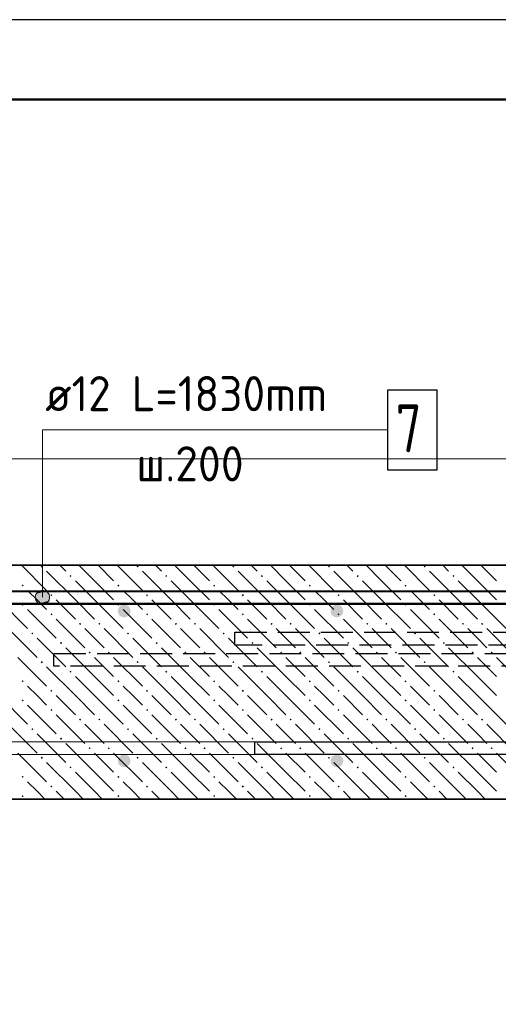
# Model space of a CAD drawing. Header units: millimetres. Extents: x 0 to 42000, y 0 to 29700.
# Tile 13 of 33: x 13472 to 16472, y 23525 to 29700. Entities that reach past the tile are written whole.
import ezdxf

# ---------------------------------------------------------------- set-up
doc = ezdxf.new("R2010")
doc.units = ezdxf.units.MM
doc.linetypes.add('______2', pattern=[270, 200, -70])
for name, color, linetype, lineweight in [('Standard', 7, 'Continuous', 25), ('ЖБ Перекрытие верхний уровень', 7, 'Continuous', 18), ('Обрамление П-обр. равн.неравн.', 7, 'Continuous', 25), ('Стена фоновая арматура Х1', 52, 'Continuous', 25), ('Фоновоя арматура Х1', 7, 'Continuous', 25)]:
    doc.layers.add(name, color=color, linetype=linetype, lineweight=lineweight)
doc.styles.add('ISOCPEUR', font='txt')

msp = doc.modelspace()

# ---------------------------------------------------------------- hatches: boundary and pattern name
at = {"layer": 'Standard', "linetype": 'Continuous', "lineweight": 13, "transparency": 33554687}
for points in [[(13592.1, 26116.1), (13637.1, 26116.1), (13614.6, 26122.4)], [(13569.6, 26077.4), (13659.6, 26077.4), (13653.3, 26099.9)], [(13569.6, 26077.4), (13653.3, 26099.9), (13575.9, 26099.9)], [(13575.9, 26054.9), (13659.6, 26077.4), (13569.6, 26077.4)], [(13575.9, 26099.9), (13653.3, 26099.9), (13637.1, 26116.1)], [(13575.9, 26099.9), (13637.1, 26116.1), (13592.1, 26116.1)], [(13575.9, 26054.9), (13653.3, 26054.9), (13659.6, 26077.4)], [(13592.1, 26038.7), (13653.3, 26054.9), (13575.9, 26054.9)], [(13592.1, 26038.7), (13637.1, 26038.7), (13653.3, 26054.9)], [(13637.1, 26038.7), (13592.1, 26038.7), (13614.6, 26032.4)]]:
    msp.add_hatch(color=7, dxfattribs=at).paths.add_polyline_path(points)
at = {"layer": 'ЖБ Перекрытие верхний уровень', "linetype": 'Continuous', "lineweight": 18, "transparency": 33554687}
for points in [[(13604.2, 26270.8), (13610.7, 26277.3), (13617.2, 26270.8), (13610.7, 26264.3)], [(14204.2, 26270.8), (14210.7, 26277.3), (14217.2, 26270.8), (14210.7, 26264.3)], [(14804.2, 26270.8), (14810.7, 26277.3), (14817.2, 26270.8), (14810.7, 26264.3)], [(15404.2, 26270.8), (15410.7, 26277.3), (15417.2, 26270.8), (15410.7, 26264.3)], [(16004.2, 26270.8), (16010.7, 26277.3), (16017.2, 26270.8), (16010.7, 26264.3)], [(13784.2, 26210.8), (13790.6, 26217.3), (13797.1, 26210.8), (13790.6, 26204.3)], [(14384.2, 26210.8), (14390.6, 26217.3), (14397.1, 26210.8), (14390.6, 26204.3)], [(14984.2, 26210.8), (14990.6, 26217.3), (14997.1, 26210.8), (14990.6, 26204.3)], [(15584.2, 26210.8), (15590.6, 26217.3), (15597.1, 26210.8), (15590.6, 26204.3)], [(16184.2, 26210.8), (16190.6, 26217.3), (16197.1, 26210.8), (16190.6, 26204.3)], [(13484.2, 26150.8), (13490.6, 26157.3), (13497.1, 26150.8), (13490.6, 26144.3)], [(14084.2, 26150.8), (14090.6, 26157.3), (14097.1, 26150.8), (14090.6, 26144.3)], [(14684.2, 26150.8), (14690.6, 26157.3), (14697.1, 26150.8), (14690.6, 26144.3)], [(15284.2, 26150.8), (15290.6, 26157.3), (15297.1, 26150.8), (15290.6, 26144.3)], [(15884.2, 26150.8), (15890.6, 26157.3), (15897.1, 26150.8), (15890.6, 26144.3)], [(13664.2, 26090.8), (13670.7, 26097.3), (13677.1, 26090.8), (13670.7, 26084.3)], [(14264.2, 26090.8), (14270.7, 26097.3), (14277.1, 26090.8), (14270.7, 26084.3)], [(14864.2, 26090.8), (14870.7, 26097.3), (14877.1, 26090.8), (14870.7, 26084.3)], [(15464.2, 26090.8), (15470.7, 26097.3), (15477.1, 26090.8), (15470.7, 26084.3)], [(16064.2, 26090.8), (16070.7, 26097.3), (16077.1, 26090.8), (16070.7, 26084.3)], [(13484.2, 26030.8), (13490.6, 26037.3), (13497.1, 26030.8), (13490.6, 26024.3)], [(14084.2, 26030.8), (14090.6, 26037.3), (14097.1, 26030.8), (14090.6, 26024.3)], [(14684.2, 26030.8), (14690.6, 26037.3), (14697.1, 26030.8), (14690.6, 26024.3)], [(15284.2, 26030.8), (15290.6, 26037.3), (15297.1, 26030.8), (15290.6, 26024.3)], [(15884.2, 26030.8), (15890.6, 26037.3), (15897.1, 26030.8), (15890.6, 26024.3)], [(13664.2, 25970.8), (13670.7, 25977.3), (13677.1, 25970.8), (13670.7, 25964.3)], [(14264.2, 25970.8), (14270.7, 25977.3), (14277.1, 25970.8), (14270.7, 25964.3)], [(14864.2, 25970.8), (14870.7, 25977.3), (14877.1, 25970.8), (14870.7, 25964.3)], [(15464.2, 25970.8), (15470.7, 25977.3), (15477.1, 25970.8), (15470.7, 25964.3)], [(16064.2, 25970.8), (16070.7, 25977.3), (16077.1, 25970.8), (16070.7, 25964.3)], [(13844.2, 25910.8), (13850.7, 25917.3), (13857.2, 25910.8), (13850.7, 25904.3)], [(13964.2, 25910.8), (13970.7, 25917.3), (13977.1, 25910.8), (13970.7, 25904.3)], [(14444.2, 25910.8), (14450.7, 25917.3), (14457.2, 25910.8), (14450.7, 25904.3)], [(14564.2, 25910.8), (14570.7, 25917.3), (14577.1, 25910.8), (14570.7, 25904.3)], [(15044.2, 25910.8), (15050.7, 25917.3), (15057.2, 25910.8), (15050.7, 25904.3)], [(15164.2, 25910.8), (15170.7, 25917.3), (15177.1, 25910.8), (15170.7, 25904.3)], [(15644.2, 25910.8), (15650.7, 25917.3), (15657.2, 25910.8), (15650.7, 25904.3)], [(15764.2, 25910.8), (15770.7, 25917.3), (15777.1, 25910.8), (15770.7, 25904.3)], [(16244.2, 25910.8), (16250.7, 25917.3), (16257.2, 25910.8), (16250.7, 25904.3)], [(16364.2, 25910.8), (16370.7, 25917.3), (16377.1, 25910.8), (16370.7, 25904.3)], [(13544.2, 25850.8), (13550.7, 25857.3), (13557.2, 25850.8), (13550.7, 25844.3)], [(14144.2, 25850.8), (14150.7, 25857.3), (14157.2, 25850.8), (14150.7, 25844.3)], [(14744.2, 25850.8), (14750.7, 25857.3), (14757.2, 25850.8), (14750.7, 25844.3)], [(15344.2, 25850.8), (15350.7, 25857.3), (15357.2, 25850.8), (15350.7, 25844.3)], [(15944.2, 25850.8), (15950.7, 25857.3), (15957.2, 25850.8), (15950.7, 25844.3)], [(13724.2, 25790.8), (13730.7, 25797.3), (13737.2, 25790.8), (13730.7, 25784.3)], [(14324.2, 25790.8), (14330.7, 25797.3), (14337.2, 25790.8), (14330.7, 25784.3)], [(14924.2, 25790.8), (14930.7, 25797.3), (14937.2, 25790.8), (14930.7, 25784.3)], [(15524.2, 25790.8), (15530.7, 25797.3), (15537.2, 25790.8), (15530.7, 25784.3)], [(16124.2, 25790.8), (16130.7, 25797.3), (16137.2, 25790.8), (16130.7, 25784.3)], [(13904.2, 25730.8), (13910.7, 25737.3), (13917.2, 25730.8), (13910.7, 25724.3)], [(14024.2, 25730.8), (14030.7, 25737.3), (14037.2, 25730.8), (14030.7, 25724.3)], [(14504.2, 25730.8), (14510.7, 25737.3), (14517.2, 25730.8), (14510.7, 25724.3)], [(14624.2, 25730.8), (14630.7, 25737.3), (14637.2, 25730.8), (14630.7, 25724.3)], [(15104.2, 25730.8), (15110.7, 25737.3), (15117.2, 25730.8), (15110.7, 25724.3)], [(15224.2, 25730.8), (15230.7, 25737.3), (15237.2, 25730.8), (15230.7, 25724.3)], [(15704.2, 25730.8), (15710.7, 25737.3), (15717.2, 25730.8), (15710.7, 25724.3)], [(15824.2, 25730.8), (15830.7, 25737.3), (15837.2, 25730.8), (15830.7, 25724.3)], [(16304.2, 25730.8), (16310.7, 25737.3), (16317.2, 25730.8), (16310.7, 25724.3)], [(16424.2, 25730.8), (16430.7, 25737.3), (16437.2, 25730.8), (16430.7, 25724.3)], [(13604.2, 25670.8), (13610.7, 25677.3), (13617.2, 25670.8), (13610.7, 25664.3)], [(14204.2, 25670.8), (14210.7, 25677.3), (14217.2, 25670.8), (14210.7, 25664.3)], [(14804.2, 25670.8), (14810.7, 25677.3), (14817.2, 25670.8), (14810.7, 25664.3)], [(15404.2, 25670.8), (15410.7, 25677.3), (15417.2, 25670.8), (15410.7, 25664.3)], [(16004.2, 25670.8), (16010.7, 25677.3), (16017.2, 25670.8), (16010.7, 25664.3)], [(13784.2, 25610.8), (13790.6, 25617.3), (13797.1, 25610.8), (13790.6, 25604.3)], [(14384.2, 25610.8), (14390.6, 25617.3), (14397.1, 25610.8), (14390.6, 25604.3)], [(14984.2, 25610.8), (14990.6, 25617.3), (14997.1, 25610.8), (14990.6, 25604.3)], [(15584.2, 25610.8), (15590.6, 25617.3), (15597.1, 25610.8), (15590.6, 25604.3)], [(16184.2, 25610.8), (16190.6, 25617.3), (16197.1, 25610.8), (16190.6, 25604.3)], [(13484.2, 25550.8), (13490.6, 25557.3), (13497.1, 25550.8), (13490.6, 25544.3)], [(14084.2, 25550.8), (14090.6, 25557.3), (14097.1, 25550.8), (14090.6, 25544.3)], [(14684.2, 25550.8), (14690.6, 25557.3), (14697.1, 25550.8), (14690.6, 25544.3)], [(15284.2, 25550.8), (15290.6, 25557.3), (15297.1, 25550.8), (15290.6, 25544.3)], [(15884.2, 25550.8), (15890.6, 25557.3), (15897.1, 25550.8), (15890.6, 25544.3)], [(13664.2, 25490.8), (13670.7, 25497.3), (13677.1, 25490.8), (13670.7, 25484.3)], [(14264.2, 25490.8), (14270.7, 25497.3), (14277.1, 25490.8), (14270.7, 25484.3)], [(14864.2, 25490.8), (14870.7, 25497.3), (14877.1, 25490.8), (14870.7, 25484.3)], [(15464.2, 25490.8), (15470.7, 25497.3), (15477.1, 25490.8), (15470.7, 25484.3)], [(16064.2, 25490.8), (16070.7, 25497.3), (16077.1, 25490.8), (16070.7, 25484.3)], [(13484.2, 25430.8), (13490.6, 25437.3), (13497.1, 25430.8), (13490.6, 25424.3)], [(14084.2, 25430.8), (14090.6, 25437.3), (14097.1, 25430.8), (14090.6, 25424.3)], [(14684.2, 25430.8), (14690.6, 25437.3), (14697.1, 25430.8), (14690.6, 25424.3)], [(15284.2, 25430.8), (15290.6, 25437.3), (15297.1, 25430.8), (15290.6, 25424.3)], [(15884.2, 25430.8), (15890.6, 25437.3), (15897.1, 25430.8), (15890.6, 25424.3)], [(13664.2, 25370.8), (13670.7, 25377.3), (13677.1, 25370.8), (13670.7, 25364.3)], [(14264.2, 25370.8), (14270.7, 25377.3), (14277.1, 25370.8), (14270.7, 25364.3)], [(14864.2, 25370.8), (14870.7, 25377.3), (14877.1, 25370.8), (14870.7, 25364.3)], [(15464.2, 25370.8), (15470.7, 25377.3), (15477.1, 25370.8), (15470.7, 25364.3)], [(16064.2, 25370.8), (16070.7, 25377.3), (16077.1, 25370.8), (16070.7, 25364.3)], [(13544.2, 25250.8), (13550.7, 25257.3), (13557.2, 25250.8), (13550.7, 25244.3)], [(13844.2, 25310.8), (13850.7, 25317.3), (13857.2, 25310.8), (13850.7, 25304.3)], [(13964.2, 25310.8), (13970.7, 25317.3), (13977.1, 25310.8), (13970.7, 25304.3)], [(14144.2, 25250.8), (14150.7, 25257.3), (14157.2, 25250.8), (14150.7, 25244.3)], [(14444.2, 25310.8), (14450.7, 25317.3), (14457.2, 25310.8), (14450.7, 25304.3)], [(14564.2, 25310.8), (14570.7, 25317.3), (14577.1, 25310.8), (14570.7, 25304.3)], [(14744.2, 25250.8), (14750.7, 25257.3), (14757.2, 25250.8), (14750.7, 25244.3)], [(15044.2, 25310.8), (15050.7, 25317.3), (15057.2, 25310.8), (15050.7, 25304.3)], [(15164.2, 25310.8), (15170.7, 25317.3), (15177.1, 25310.8), (15170.7, 25304.3)], [(15344.2, 25250.8), (15350.7, 25257.3), (15357.2, 25250.8), (15350.7, 25244.3)], [(15644.2, 25310.8), (15650.7, 25317.3), (15657.2, 25310.8), (15650.7, 25304.3)], [(15764.2, 25310.8), (15770.7, 25317.3), (15777.1, 25310.8), (15770.7, 25304.3)], [(15944.2, 25250.8), (15950.7, 25257.3), (15957.2, 25250.8), (15950.7, 25244.3)], [(16244.2, 25310.8), (16250.7, 25317.3), (16257.2, 25310.8), (16250.7, 25304.3)], [(16364.2, 25310.8), (16370.7, 25317.3), (16377.1, 25310.8), (16370.7, 25304.3)], [(13724.2, 25190.8), (13730.7, 25197.3), (13737.2, 25190.8), (13730.7, 25184.3)], [(14324.2, 25190.8), (14330.7, 25197.3), (14337.2, 25190.8), (14330.7, 25184.3)], [(14924.2, 25190.8), (14930.7, 25197.3), (14937.2, 25190.8), (14930.7, 25184.3)], [(15524.2, 25190.8), (15530.7, 25197.3), (15537.2, 25190.8), (15530.7, 25184.3)], [(16124.2, 25190.8), (16130.7, 25197.3), (16137.2, 25190.8), (16130.7, 25184.3)], [(13904.2, 25130.8), (13910.7, 25137.3), (13917.2, 25130.8), (13910.7, 25124.3)], [(14024.2, 25130.8), (14030.7, 25137.3), (14037.2, 25130.8), (14030.7, 25124.3)], [(14504.2, 25130.8), (14510.7, 25137.3), (14517.2, 25130.8), (14510.7, 25124.3)], [(14624.2, 25130.8), (14630.7, 25137.3), (14637.2, 25130.8), (14630.7, 25124.3)], [(15104.2, 25130.8), (15110.7, 25137.3), (15117.2, 25130.8), (15110.7, 25124.3)], [(15224.2, 25130.8), (15230.7, 25137.3), (15237.2, 25130.8), (15230.7, 25124.3)], [(15704.2, 25130.8), (15710.7, 25137.3), (15717.2, 25130.8), (15710.7, 25124.3)], [(15824.2, 25130.8), (15830.7, 25137.3), (15837.2, 25130.8), (15830.7, 25124.3)], [(16304.2, 25130.8), (16310.7, 25137.3), (16317.2, 25130.8), (16310.7, 25124.3)], [(16424.2, 25130.8), (16430.7, 25137.3), (16437.2, 25130.8), (16430.7, 25124.3)], [(13604.2, 25070.8), (13610.7, 25077.3), (13617.2, 25070.8), (13610.7, 25064.3)], [(14204.2, 25070.8), (14210.7, 25077.3), (14217.2, 25070.8), (14210.7, 25064.3)], [(14804.2, 25070.8), (14810.7, 25077.3), (14817.2, 25070.8), (14810.7, 25064.3)], [(15404.2, 25070.8), (15410.7, 25077.3), (15417.2, 25070.8), (15410.7, 25064.3)], [(16004.2, 25070.8), (16010.7, 25077.3), (16017.2, 25070.8), (16010.7, 25064.3)], [(13784.2, 25010.8), (13790.6, 25017.3), (13797.1, 25010.8), (13790.6, 25004.3)], [(14384.2, 25010.8), (14390.6, 25017.3), (14397.1, 25010.8), (14390.6, 25004.3)], [(14984.2, 25010.8), (14990.6, 25017.3), (14997.1, 25010.8), (14990.6, 25004.3)], [(15584.2, 25010.8), (15590.6, 25017.3), (15597.1, 25010.8), (15590.6, 25004.3)], [(16184.2, 25010.8), (16190.6, 25017.3), (16197.1, 25010.8), (16190.6, 25004.3)], [(13484.2, 24950.8), (13490.6, 24957.3), (13497.1, 24950.8), (13490.6, 24944.3)], [(14084.2, 24950.8), (14090.6, 24957.3), (14097.1, 24950.8), (14090.6, 24944.3)], [(14684.2, 24950.8), (14690.6, 24957.3), (14697.1, 24950.8), (14690.6, 24944.3)], [(15284.2, 24950.8), (15290.6, 24957.3), (15297.1, 24950.8), (15290.6, 24944.3)], [(15884.2, 24950.8), (15890.6, 24957.3), (15897.1, 24950.8), (15890.6, 24944.3)], [(13664.2, 24890.8), (13670.7, 24897.3), (13677.1, 24890.8), (13670.7, 24884.3)], [(14264.2, 24890.8), (14270.7, 24897.3), (14277.1, 24890.8), (14270.7, 24884.3)], [(14864.2, 24890.8), (14870.7, 24897.3), (14877.1, 24890.8), (14870.7, 24884.3)], [(15464.2, 24890.8), (15470.7, 24897.3), (15477.1, 24890.8), (15470.7, 24884.3)], [(16064.2, 24890.8), (16070.7, 24897.3), (16077.1, 24890.8), (16070.7, 24884.3)], [(13484.2, 24830.8), (13490.6, 24837.3), (13497.1, 24830.8), (13490.6, 24824.3)], [(14084.2, 24830.8), (14090.6, 24837.3), (14097.1, 24830.8), (14090.6, 24824.3)], [(14684.2, 24830.8), (14690.6, 24837.3), (14697.1, 24830.8), (14690.6, 24824.3)], [(15284.2, 24830.8), (15290.6, 24837.3), (15297.1, 24830.8), (15290.6, 24824.3)], [(15884.2, 24830.8), (15890.6, 24837.3), (15897.1, 24830.8), (15890.6, 24824.3)]]:
    msp.add_hatch(color=7, dxfattribs=at).paths.add_polyline_path(points, flags=16)
at = {"layer": 'Фоновоя арматура Х1', "linetype": 'Continuous', "lineweight": 18, "transparency": 33554687}
for points in [[(14166.8, 25991.5), (14163.8, 26006.8), (14155.1, 26019.8), (14142.2, 26028.5), (14126.8, 26031.5), (14111.5, 26028.5), (14098.6, 26019.8), (14089.9, 26006.8), (14086.8, 25991.5), (14089.9, 25976.2), (14098.6, 25963.3), (14111.5, 25954.6), (14126.8, 25951.5), (14142.2, 25954.6), (14155.1, 25963.3), (14163.8, 25976.2)], [(15500.2, 25991.5), (15497.1, 26006.8), (15488.5, 26019.8), (15475.5, 26028.5), (15460.2, 26031.5), (15444.9, 26028.5), (15431.9, 26019.8), (15423.2, 26006.8), (15420.2, 25991.5), (15423.2, 25976.2), (15431.9, 25963.3), (15444.9, 25954.6), (15460.2, 25951.5), (15475.5, 25954.6), (15488.5, 25963.3), (15497.1, 25976.2)], [(14166.8, 25051.5), (14163.8, 25066.9), (14155.1, 25079.8), (14142.2, 25088.5), (14126.8, 25091.5), (14111.5, 25088.5), (14098.6, 25079.8), (14089.9, 25066.9), (14086.8, 25051.5), (14089.9, 25036.2), (14098.6, 25023.3), (14111.5, 25014.6), (14126.8, 25011.5), (14142.2, 25014.6), (14155.1, 25023.3), (14163.8, 25036.2)], [(15500.2, 25051.5), (15497.1, 25066.9), (15488.5, 25079.8), (15475.5, 25088.5), (15460.2, 25091.5), (15444.9, 25088.5), (15431.9, 25079.8), (15423.2, 25066.9), (15420.2, 25051.5), (15423.2, 25036.2), (15431.9, 25023.3), (15444.9, 25014.6), (15460.2, 25011.5), (15475.5, 25014.6), (15488.5, 25023.3), (15497.1, 25036.2)]]:
    msp.add_hatch(color=7, dxfattribs=at).paths.add_polyline_path(points)

# ---------------------------------------------------------------- linework, layer by layer
at = {"layer": 'Standard', "color": 7, "linetype": 'Continuous', "lineweight": 13, "transparency": 33554687}
for p, q in [((13614.6, 26122.4), (13614.6, 26122.4)), ((13569.6, 26077.4), (13569.6, 26077.4)), ((13659.6, 26077.4), (13659.6, 26077.4)), ((13614.6, 26032.4), (13614.6, 26032.4))]:
    msp.add_line(p, q, dxfattribs=at)
at = {"layer": 'Standard', "color": 7, "linetype": 'Continuous', "lineweight": 25, "transparency": 33554687}
msp.add_lwpolyline([(0, 0), (42000, 0), (42000, 29700), (0, 29700), (0, 0)], close=True, dxfattribs=at)
at = {"layer": 'Standard', "color": 7, "linetype": 'Continuous', "lineweight": 50, "transparency": 33554687}
msp.add_lwpolyline([(2000, 29200), (41500, 29200), (41500, 500), (2000, 500), (2000, 29200)], close=True, dxfattribs=at)
at = {"layer": 'Standard', "color": 7, "linetype": 'Continuous', "lineweight": 13, "transparency": 33554687}
for points in [[(41500, 29200), (2000, 29200), (2000, 5000), (41500, 5000), (41500, 29200)], [(13614.6, 26077.4), (13614.6, 27127.4), (15777.9, 27127.4)]]:
    msp.add_lwpolyline(points, dxfattribs=at)
at = {"layer": 'Standard', "color": 254, "linetype": 'Continuous', "lineweight": 13, "true_color": 0xc4c4ff, "transparency": 33554687}
msp.add_lwpolyline([(4877.9, 22944.9), (20411.3, 22944.9), (20411.3, 26944.9), (4877.9, 26944.9), (4877.9, 22944.9)], dxfattribs=at)
at = {"layer": 'Standard', "color": 7, "linetype": 'Continuous', "lineweight": 13, "transparency": 33554687}
msp.add_circle((13614.6, 26077.4), 45, dxfattribs=at)
at = {"layer": 'ЖБ Перекрытие верхний уровень', "color": 7, "linetype": 'Continuous', "lineweight": 35, "transparency": 33554687}
for p, q in [((18526.8, 26278.2), (5544.6, 26278.2)), ((5544.6, 24811.5), (16860.2, 24811.5))]:
    msp.add_line(p, q, dxfattribs=at)
at = {"layer": 'ЖБ Перекрытие верхний уровень', "color": 9, "linetype": 'Continuous', "lineweight": 18, "true_color": 0xc7c7c7, "transparency": 33554687}
for p, q in [((13483.3, 26278.2), (13640.7, 26120.8)), ((13723.3, 26278.2), (13760.7, 26240.8)), ((13940.7, 26180.8), (13843.3, 26278.2)), ((13963.3, 26278.2), (14060.7, 26180.8)), ((14083.3, 26278.2), (14240.7, 26120.8)), ((14323.3, 26278.2), (14360.7, 26240.8)), ((14540.7, 26180.8), (14443.3, 26278.2)), ((14563.3, 26278.2), (14660.7, 26180.8)), ((14683.3, 26278.2), (14840.7, 26120.8)), ((14923.3, 26278.2), (14960.7, 26240.8)), ((15140.7, 26180.8), (15043.3, 26278.2)), ((15163.3, 26278.2), (15260.7, 26180.8)), ((15283.3, 26278.2), (15440.7, 26120.8)), ((15523.3, 26278.2), (15560.7, 26240.8)), ((15740.7, 26180.8), (15643.3, 26278.2)), ((15763.3, 26278.2), (15860.7, 26180.8)), ((15883.3, 26278.2), (16040.7, 26120.8)), ((16123.3, 26278.2), (16160.7, 26240.8)), ((16340.7, 26180.8), (16243.3, 26278.2)), ((16363.3, 26278.2), (16460.7, 26180.8)), ((13820.7, 26060.8), (13640.7, 26240.8)), ((14420.7, 26060.8), (14240.7, 26240.8)), ((15020.7, 26060.8), (14840.7, 26240.8)), ((15620.7, 26060.8), (15440.7, 26240.8)), ((16220.7, 26060.8), (16040.7, 26240.8)), ((13580.7, 26060.8), (13520.7, 26120.8)), ((13820.7, 26180.8), (13940.7, 26060.8)), ((13940.7, 26180.8), (14060.7, 26060.8)), ((14180.7, 26060.8), (14120.7, 26120.8)), ((14420.7, 26180.8), (14540.7, 26060.8)), ((14540.7, 26180.8), (14660.7, 26060.8)), ((14780.6, 26060.8), (14720.7, 26120.8)), ((15020.7, 26180.8), (15140.7, 26060.8)), ((15140.7, 26180.8), (15260.7, 26060.8)), ((15380.6, 26060.8), (15320.7, 26120.8)), ((15620.7, 26180.8), (15740.7, 26060.8)), ((15740.7, 26180.8), (15860.7, 26060.8)), ((15980.6, 26060.8), (15920.7, 26120.8)), ((16220.7, 26180.8), (16340.7, 26060.8)), ((16340.7, 26180.8), (16460.7, 26060.8)), ((13340.7, 26060.8), (13520.7, 25880.8)), ((13640.7, 26000.8), (13580.7, 26060.8)), ((13700.6, 26060.8), (13820.7, 25940.8)), ((13820.7, 26060.8), (13940.7, 25940.8)), ((13940.7, 26060.8), (14120.7, 25880.8)), ((14240.7, 26000.8), (14180.7, 26060.8)), ((14300.6, 26060.8), (14420.7, 25940.8)), ((14420.7, 26060.8), (14540.7, 25940.8)), ((14540.7, 26060.8), (14720.7, 25880.8)), ((14840.7, 26000.8), (14780.6, 26060.8)), ((14900.6, 26060.8), (15020.7, 25940.8)), ((15020.7, 26060.8), (15140.7, 25940.8)), ((15140.7, 26060.8), (15320.7, 25880.8)), ((15440.7, 26000.8), (15380.6, 26060.8)), ((15500.6, 26060.8), (15620.7, 25940.8)), ((15620.7, 26060.8), (15740.7, 25940.8)), ((15740.7, 26060.8), (15920.7, 25880.8)), ((16040.7, 26000.8), (15980.6, 26060.8)), ((16100.6, 26060.8), (16220.7, 25940.8)), ((16220.7, 26060.8), (16340.7, 25940.8)), ((16340.7, 26060.8), (16520.7, 25880.8)), ((13520.7, 26000.8), (13700.6, 25820.8)), ((14120.7, 26000.8), (14300.6, 25820.8)), ((14720.7, 26000.8), (14900.6, 25820.8)), ((15320.7, 26000.8), (15500.6, 25820.8)), ((15920.7, 26000.8), (16100.6, 25820.8)), ((13700.6, 25940.8), (13880.7, 25760.8)), ((14300.6, 25940.8), (14480.6, 25760.8)), ((14900.6, 25940.8), (15080.6, 25760.8)), ((15500.6, 25940.8), (15680.6, 25760.8)), ((16100.6, 25940.8), (16280.6, 25760.8)), ((13400.6, 25880.8), (13580.7, 25700.8)), ((13940.7, 25820.8), (13880.7, 25880.8)), ((14000.6, 25880.8), (14180.7, 25700.8)), ((14540.7, 25820.8), (14480.6, 25880.8)), ((14600.6, 25880.8), (14780.6, 25700.8)), ((15140.7, 25820.8), (15080.6, 25880.8)), ((15200.6, 25880.8), (15380.6, 25700.8)), ((15740.7, 25820.8), (15680.6, 25880.8)), ((15800.6, 25880.8), (15980.6, 25700.8)), ((16340.7, 25820.8), (16280.6, 25880.8)), ((16400.6, 25880.8), (16580.6, 25700.8)), ((13580.7, 25820.8), (13760.7, 25640.8)), ((14000.6, 25760.8), (13940.7, 25820.8)), ((14180.7, 25820.8), (14360.7, 25640.8)), ((14600.6, 25760.8), (14540.7, 25820.8)), ((14780.6, 25820.8), (14960.7, 25640.8)), ((15200.6, 25760.8), (15140.7, 25820.8)), ((15380.6, 25820.8), (15560.7, 25640.8)), ((15800.6, 25760.8), (15740.7, 25820.8)), ((15980.6, 25820.8), (16160.7, 25640.8)), ((16400.6, 25760.8), (16340.7, 25820.8)), ((13940.7, 25580.8), (13760.7, 25760.8)), ((14540.7, 25580.8), (14360.7, 25760.8)), ((15140.7, 25580.8), (14960.7, 25760.8)), ((15740.7, 25580.8), (15560.7, 25760.8)), ((16340.7, 25580.8), (16160.7, 25760.8)), ((13460.7, 25700.8), (13640.7, 25520.8)), ((13940.7, 25700.8), (14060.7, 25580.8)), ((14060.7, 25700.8), (14240.7, 25520.8)), ((14540.7, 25700.8), (14660.7, 25580.8)), ((14660.7, 25700.8), (14840.7, 25520.8)), ((15140.7, 25700.8), (15260.7, 25580.8)), ((15260.7, 25700.8), (15440.7, 25520.8)), ((15740.7, 25700.8), (15860.7, 25580.8)), ((15860.7, 25700.8), (16040.7, 25520.8)), ((16340.7, 25700.8), (16460.7, 25580.8)), ((16460.7, 25700.8), (16640.7, 25520.8)), ((13820.7, 25460.8), (13640.7, 25640.8)), ((14420.7, 25460.8), (14240.7, 25640.8)), ((15020.7, 25460.8), (14840.7, 25640.8)), ((15620.7, 25460.8), (15440.7, 25640.8)), ((16220.7, 25460.8), (16040.7, 25640.8)), ((13820.7, 25580.8), (13940.7, 25460.8)), ((13940.7, 25580.8), (14060.7, 25460.8)), ((14420.7, 25580.8), (14540.7, 25460.8)), ((14540.7, 25580.8), (14660.7, 25460.8)), ((15020.7, 25580.8), (15140.7, 25460.8)), ((15140.7, 25580.8), (15260.7, 25460.8)), ((15620.7, 25580.8), (15740.7, 25460.8)), ((15740.7, 25580.8), (15860.7, 25460.8)), ((16220.7, 25580.8), (16340.7, 25460.8)), ((16340.7, 25580.8), (16460.7, 25460.8)), ((13580.7, 25460.8), (13520.7, 25520.8)), ((14180.7, 25460.8), (14120.7, 25520.8)), ((14780.6, 25460.8), (14720.7, 25520.8)), ((15380.6, 25460.8), (15320.7, 25520.8)), ((15980.6, 25460.8), (15920.7, 25520.8)), ((13340.7, 25460.8), (13520.7, 25280.8)), ((13640.7, 25400.8), (13580.7, 25460.8)), ((13700.6, 25460.8), (13820.7, 25340.8)), ((13820.7, 25460.8), (13940.7, 25340.8)), ((13940.7, 25460.8), (14120.7, 25280.8)), ((14240.7, 25400.8), (14180.7, 25460.8)), ((14300.6, 25460.8), (14420.7, 25340.8)), ((14420.7, 25460.8), (14540.7, 25340.8)), ((14540.7, 25460.8), (14720.7, 25280.8)), ((14840.7, 25400.8), (14780.6, 25460.8)), ((14900.6, 25460.8), (15020.7, 25340.8)), ((15020.7, 25460.8), (15140.7, 25340.8)), ((15140.7, 25460.8), (15320.7, 25280.8)), ((15440.7, 25400.8), (15380.6, 25460.8)), ((15500.6, 25460.8), (15620.7, 25340.8)), ((15620.7, 25460.8), (15740.7, 25340.8)), ((15740.7, 25460.8), (15920.7, 25280.8)), ((16040.7, 25400.8), (15980.6, 25460.8)), ((16100.6, 25460.8), (16220.7, 25340.8)), ((16220.7, 25460.8), (16340.7, 25340.8)), ((16340.7, 25460.8), (16520.7, 25280.8)), ((13520.7, 25400.8), (13700.6, 25220.8)), ((14120.7, 25400.8), (14300.6, 25220.8)), ((14720.7, 25400.8), (14900.6, 25220.8)), ((15320.7, 25400.8), (15500.6, 25220.8)), ((15920.7, 25400.8), (16100.6, 25220.8)), ((13700.6, 25340.8), (13880.7, 25160.8)), ((14300.6, 25340.8), (14480.6, 25160.8)), ((14900.6, 25340.8), (15080.6, 25160.8)), ((15500.6, 25340.8), (15680.6, 25160.8)), ((16100.6, 25340.8), (16280.6, 25160.8)), ((13400.6, 25280.8), (13580.7, 25100.8)), ((13940.7, 25220.8), (13880.7, 25280.8)), ((14000.6, 25280.8), (14180.7, 25100.8)), ((14540.7, 25220.8), (14480.6, 25280.8)), ((14600.6, 25280.8), (14780.6, 25100.8)), ((15140.7, 25220.8), (15080.6, 25280.8)), ((15200.6, 25280.8), (15380.6, 25100.8)), ((15740.7, 25220.8), (15680.6, 25280.8)), ((15800.6, 25280.8), (15980.6, 25100.8)), ((16340.7, 25220.8), (16280.6, 25280.8)), ((16400.6, 25280.8), (16580.6, 25100.8)), ((13580.7, 25220.8), (13760.7, 25040.8)), ((14000.6, 25160.8), (13940.7, 25220.8)), ((14180.7, 25220.8), (14360.7, 25040.8)), ((14600.6, 25160.8), (14540.7, 25220.8)), ((14780.6, 25220.8), (14960.7, 25040.8)), ((15200.6, 25160.8), (15140.7, 25220.8)), ((15380.6, 25220.8), (15560.7, 25040.8)), ((15800.6, 25160.8), (15740.7, 25220.8)), ((15980.6, 25220.8), (16160.7, 25040.8)), ((16400.6, 25160.8), (16340.7, 25220.8)), ((13940.7, 24980.8), (13760.7, 25160.8)), ((14540.7, 24980.8), (14360.7, 25160.8)), ((15140.7, 24980.8), (14960.7, 25160.8)), ((15740.7, 24980.8), (15560.7, 25160.8)), ((16340.7, 24980.8), (16160.7, 25160.8)), ((13460.7, 25100.8), (13640.7, 24920.8)), ((13940.7, 25100.8), (14060.7, 24980.8)), ((14060.7, 25100.8), (14240.7, 24920.8)), ((14540.7, 25100.8), (14660.7, 24980.8)), ((14660.7, 25100.8), (14840.7, 24920.8)), ((15140.7, 25100.8), (15260.7, 24980.8)), ((15260.7, 25100.8), (15440.7, 24920.8)), ((15740.7, 25100.8), (15860.7, 24980.8)), ((15860.7, 25100.8), (16040.7, 24920.8)), ((16340.7, 25100.8), (16460.7, 24980.8)), ((16460.7, 25100.8), (16640.7, 24920.8)), ((13820.7, 24860.8), (13640.7, 25040.8)), ((14420.7, 24860.8), (14240.7, 25040.8)), ((15020.7, 24860.8), (14840.7, 25040.8)), ((15620.7, 24860.8), (15440.7, 25040.8)), ((16220.7, 24860.8), (16040.7, 25040.8)), ((13820.7, 24980.8), (13940.7, 24860.8)), ((13940.7, 24980.8), (14060.7, 24860.8)), ((14420.7, 24980.8), (14540.7, 24860.8)), ((14540.7, 24980.8), (14660.7, 24860.8)), ((15020.7, 24980.8), (15140.7, 24860.8)), ((15140.7, 24980.8), (15260.7, 24860.8)), ((15620.7, 24980.8), (15740.7, 24860.8)), ((15740.7, 24980.8), (15860.7, 24860.8)), ((16220.7, 24980.8), (16340.7, 24860.8)), ((16340.7, 24980.8), (16460.7, 24860.8)), ((13580.7, 24860.8), (13520.7, 24920.8)), ((14180.7, 24860.8), (14120.7, 24920.8)), ((14780.6, 24860.8), (14720.7, 24920.8)), ((15380.6, 24860.8), (15320.7, 24920.8)), ((15980.6, 24860.8), (15920.7, 24920.8)), ((13629.9, 24811.5), (13580.7, 24860.8)), ((13700.6, 24860.8), (13749.9, 24811.5)), ((13820.7, 24860.8), (13869.9, 24811.5)), ((13940.7, 24860.8), (13989.9, 24811.5)), ((14229.9, 24811.5), (14180.7, 24860.8)), ((14300.6, 24860.8), (14349.9, 24811.5)), ((14420.7, 24860.8), (14469.9, 24811.5)), ((14540.7, 24860.8), (14589.9, 24811.5)), ((14829.9, 24811.5), (14780.6, 24860.8)), ((14900.6, 24860.8), (14949.9, 24811.5)), ((15020.7, 24860.8), (15069.9, 24811.5)), ((15140.7, 24860.8), (15189.9, 24811.5)), ((15429.9, 24811.5), (15380.6, 24860.8)), ((15500.6, 24860.8), (15549.9, 24811.5)), ((15620.7, 24860.8), (15669.9, 24811.5)), ((15740.7, 24860.8), (15789.9, 24811.5)), ((16029.9, 24811.5), (15980.6, 24860.8)), ((16100.6, 24860.8), (16149.9, 24811.5)), ((16220.7, 24860.8), (16269.9, 24811.5)), ((16340.7, 24860.8), (16389.9, 24811.5))]:
    msp.add_line(p, q, dxfattribs=at)
at = {"layer": 'Обрамление П-обр. равн.неравн.', "color": 7, "linetype": 'Continuous', "lineweight": 25, "transparency": 33554687}
msp.add_lwpolyline([(15777.9, 26877.4), (16087.9, 26877.4), (16087.9, 27377.4), (15777.9, 27377.4), (15777.9, 26877.4)], dxfattribs=at)
at = {"layer": 'Обрамление П-обр. равн.неравн.', "color": 38, "linetype": 'Continuous', "lineweight": 25, "true_color": 0x5f1e0f, "transparency": 33554687}
msp.add_lwpolyline([(10280.2, 26118.2), (18360.2, 26118.2), (18360.2, 25091.5), (14946.8, 25091.5), (14946.8, 25171.5), (18280.2, 25171.5), (18280.2, 26038.2), (10280.2, 26038.2), (10280.2, 26118.2)], dxfattribs=at)
msp.add_lwpolyline([(10280.2, 26118.2), (18360.2, 26118.2), (18360.2, 25091.5), (14946.8, 25091.5), (14946.8, 25171.5), (18280.2, 25171.5), (18280.2, 26038.2), (10280.2, 26038.2), (10280.2, 26118.2)], dxfattribs=at)
at = {"layer": 'Стена фоновая арматура Х1', "color": 253, "linetype": '______2', "lineweight": -3, "true_color": 0xa0a0a0, "transparency": 33554687}
for points in [[(18153.5, 23571.5), (18153.5, 25585.9), (18148.5, 25622.1), (18136.4, 25658.7), (18117.6, 25692.2), (18094.8, 25719.5), (18067.5, 25742.3), (18034, 25761.1), (17997.4, 25773.2), (17961.2, 25778.2), (14820.2, 25778.2), (14820.2, 25858.2), (17966.7, 25858.2), (18015.5, 25851.4), (18066.4, 25834.7), (18113.1, 25808.5), (18151.6, 25776.3), (18183.8, 25737.8), (18210, 25691.1), (18226.7, 25640.2), (18233.5, 25591.4), (18233.5, 23571.5), (18153.5, 23571.5)], [(18153.5, 23571.5), (18153.5, 25585.9), (18148.5, 25622.1), (18136.4, 25658.7), (18117.6, 25692.2), (18094.8, 25719.5), (18067.5, 25742.3), (18034, 25761.1), (17997.4, 25773.2), (17961.2, 25778.2), (14820.2, 25778.2), (14820.2, 25858.2), (17966.7, 25858.2), (18015.5, 25851.4), (18066.4, 25834.7), (18113.1, 25808.5), (18151.6, 25776.3), (18183.8, 25737.8), (18210, 25691.1), (18226.7, 25640.2), (18233.5, 25591.4), (18233.5, 23571.5), (18153.5, 23571.5)], [(17153.5, 23571.5), (17153.5, 25452.6), (17148.5, 25488.7), (17136.4, 25525.3), (17117.6, 25558.9), (17094.8, 25586.2), (17067.5, 25609), (17034, 25627.8), (16997.4, 25639.8), (16961.2, 25644.9), (13686.8, 25644.9), (13686.8, 25724.9), (16966.7, 25724.9), (17015.5, 25718.1), (17066.4, 25701.3), (17113.1, 25675.2), (17151.6, 25643), (17183.8, 25604.5), (17210, 25557.7), (17226.7, 25506.9), (17233.5, 25458.1), (17233.5, 23571.5), (17153.5, 23571.5)], [(17153.5, 23571.5), (17153.5, 25452.6), (17148.5, 25488.7), (17136.4, 25525.3), (17117.6, 25558.9), (17094.8, 25586.2), (17067.5, 25609), (17034, 25627.8), (16997.4, 25639.8), (16961.2, 25644.9), (13686.8, 25644.9), (13686.8, 25724.9), (16966.7, 25724.9), (17015.5, 25718.1), (17066.4, 25701.3), (17113.1, 25675.2), (17151.6, 25643), (17183.8, 25604.5), (17210, 25557.7), (17226.7, 25506.9), (17233.5, 25458.1), (17233.5, 23571.5), (17153.5, 23571.5)]]:
    msp.add_lwpolyline(points, dxfattribs=at)
at = {"layer": 'Фоновоя арматура Х1', "color": 251, "linetype": 'Continuous', "lineweight": 18, "true_color": 0x656565, "transparency": 33554687}
for points in [[(18360.2, 26031.5), (5504.6, 26031.5), (5504.6, 26111.5), (18360.2, 26111.5), (18360.2, 26031.5)], [(18360.2, 26031.5), (5504.6, 26031.5), (5504.6, 26111.5), (18360.2, 26111.5), (18360.2, 26031.5)], [(18360.2, 25091.5), (5504.6, 25091.5), (5504.6, 25171.5), (18360.2, 25171.5), (18360.2, 25091.5)], [(18360.2, 25091.5), (5504.6, 25091.5), (5504.6, 25171.5), (18360.2, 25171.5), (18360.2, 25091.5)]]:
    msp.add_lwpolyline(points, dxfattribs=at)

# ---------------------------------------------------------------- texts
at = {"layer": 'Обрамление П-обр. равн.неравн.', "color": 7, "linetype": 'Continuous', "lineweight": 13, "transparency": 33554687, "attachment_point": 7, "style": 'ISOCPEUR'}
for s, insert, char_height, width in [('\\W0.94;ø12 L=1830mm ', (13631.9, 27244.7), 220, 2104.383), ('\\W0.78;7', (15827.9, 26987.4), 300, 326.407), ('\\W0.95;ш.200 ', (14203.9, 26804.7), 220, 962.122)]:
    msp.add_mtext(s, dxfattribs=dict(at, insert=insert, char_height=char_height, width=width))

doc.saveas('drawing.dxf')
